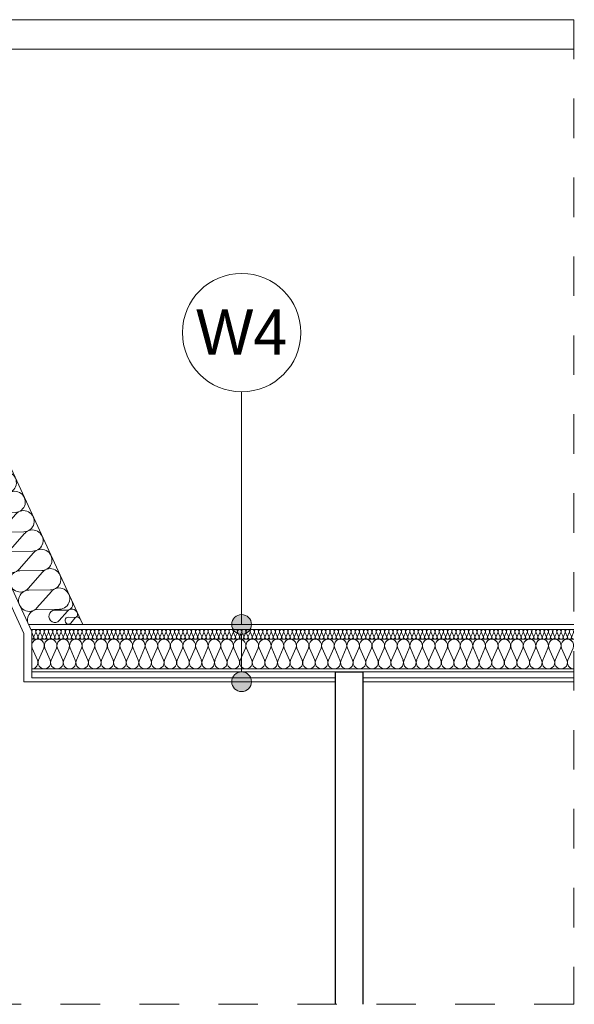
# Model space of a CAD drawing. Extents: x -396299 to -11759, y -15022 to 18278.
# Tile 120 of 205: x -155860 to -153049, y 6773 to 11763. Entities that reach past the tile are written whole.
import ezdxf

# ---------------------------------------------------------------- set-up
doc = ezdxf.new("R2010")
doc.units = 0
doc.header["$MEASUREMENT"] = 0
doc.linetypes.add('Przerywana', pattern=[400, 200, -200])
doc.layers.add('arch izolacje', color=7, linetype='Continuous')
doc.layers.add('Arch opisy', color=7, linetype='Continuous')
for name, color, linetype, lineweight, true_color in [('arch izolacje_Nr_Pióra__24', 7, 'Continuous', 13, 0x029e21), ('Arch ocieplenie_Nr_Pióra__24', 7, 'Continuous', 13, 0x029e21), ('Inwentaryzacja Konst._Nr_Pióra__25', 7, 'Continuous', 15, 0x40a5ff)]:
    doc.layers.add(name, color=color, linetype=linetype, lineweight=lineweight, true_color=true_color)
for name, color, linetype, lineweight in [('Arch opisy_Nr_Pióra__1', 7, 'Continuous', 25), ('Arch opisy_Nr_Pióra__21', 7, 'Continuous', 13), ('INWENT KONST. DREWNIANA_Nr_Pióra__21', 7, 'Continuous', 13), ('INWENT OPISY_Nr_Pióra__5', 7, 'Continuous', 13), ('INWENT STROPY_Nr_Pióra__21', 7, 'Continuous', 13), ('INWENT.ŚCIANY_Nr_Pióra__1', 7, 'Continuous', 25)]:
    doc.layers.add(name, color=color, linetype=linetype, lineweight=lineweight)
doc.styles.add('GENERATED_STYLE_3', font='txt')

# ---------------------------------------------------------------- blocks, each defined once
blk = doc.blocks.new('Izolacja cieplna 14_202', base_point=(-155816, 8698.2))
at = {"layer": 'arch izolacje_Nr_Pióra__24', "linetype": 'Continuous'}
for p, q in [((-156719.5, 10840.7), (-156646.5, 10923.7)), ((-156605.2, 10833.9), (-156715.7, 10832.5)), ((-156674.4, 10742.7), (-156601.4, 10825.7)), ((-156560.1, 10735.9), (-156670.6, 10734.5)), ((-156629.3, 10644.7), (-156556.3, 10727.7)), ((-156515, 10637.9), (-156625.6, 10636.4)), ((-156584.3, 10546.7), (-156511.3, 10629.6)), ((-156470, 10539.9), (-156580.5, 10538.4)), ((-156539.2, 10448.6), (-156466.2, 10531.6)), ((-156424.9, 10441.9), (-156535.4, 10440.4)), ((-156494.1, 10350.6), (-156421.1, 10433.6)), ((-156379.8, 10343.8), (-156490.3, 10342.4)), ((-156449, 10252.6), (-156376, 10335.6)), ((-156334.7, 10245.8), (-156445.2, 10244.4)), ((-156403.9, 10154.6), (-156330.9, 10237.6)), ((-156289.6, 10147.8), (-156400.1, 10146.4)), ((-156358.8, 10056.6), (-156285.8, 10139.6)), ((-156244.5, 10049.8), (-156355, 10048.4)), ((-156313.7, 9958.6), (-156240.7, 10041.6)), ((-156199.4, 9951.8), (-156310, 9950.4)), ((-156268.7, 9860.6), (-156195.7, 9943.6)), ((-156154.4, 9853.8), (-156264.9, 9852.3)), ((-156223.6, 9762.6), (-156150.6, 9845.5)), ((-156109.3, 9755.8), (-156219.8, 9754.3)), ((-156178.5, 9664.5), (-156105.5, 9747.5)), ((-156064.2, 9657.8), (-156174.7, 9656.3)), ((-156133.4, 9566.5), (-156060.4, 9649.5)), ((-156019.1, 9559.7), (-156129.6, 9558.3)), ((-156088.3, 9468.5), (-156015.3, 9551.5)), ((-155974, 9461.7), (-156084.5, 9460.3)), ((-156043.2, 9370.5), (-155970.2, 9453.5)), ((-155928.9, 9363.7), (-156039.4, 9362.3)), ((-155998.1, 9272.5), (-155925.1, 9355.5)), ((-155883.8, 9265.7), (-155994.4, 9264.3)), ((-155953.1, 9174.5), (-155880.1, 9257.5)), ((-155838.8, 9167.7), (-155949.3, 9166.3)), ((-155908, 9076.5), (-155835, 9159.5)), ((-155793.7, 9069.7), (-155904.2, 9068.2)), ((-155862.9, 8978.5), (-155789.9, 9061.4)), ((-155748.6, 8971.7), (-155859.1, 8970.2)), ((-155817.8, 8880.4), (-155744.8, 8963.4)), ((-155703.5, 8873.7), (-155814, 8872.2)), ((-155772.7, 8782.4), (-155699.7, 8865.4)), ((-155658.4, 8775.6), (-155768.9, 8774.2))]:
    blk.add_line(p, q, dxfattribs=at)
for centre, start_param, end_param in [((-156606.5, 10887.7), 2.728799, 6.695979), ((-156759.5, 10876.7), 1.570796, 3.554385), ((-156714.5, 10778.7), 5.870392, 9.837571), ((-156561.4, 10789.7), 2.728799, 6.695979), ((-156669.4, 10680.6), 5.870392, 9.837571), ((-156516.3, 10691.7), 2.728799, 6.695979), ((-156624.3, 10582.6), 5.870392, 9.837571), ((-156471.2, 10593.7), 2.728799, 6.695979), ((-156579.2, 10484.6), 5.870392, 9.837571), ((-156426.1, 10495.7), 2.728799, 6.695979), ((-156534.1, 10386.6), 5.870392, 9.837571), ((-156381.1, 10397.6), 2.728799, 6.695979), ((-156489, 10288.6), 5.870392, 9.837571), ((-156336, 10299.6), 2.728799, 6.695979), ((-156443.9, 10190.6), 5.870392, 9.837571), ((-156290.9, 10201.6), 2.728799, 6.695979), ((-156398.9, 10092.6), 5.870392, 9.837571), ((-156245.8, 10103.6), 2.728799, 6.695979), ((-156353.8, 9994.6), 5.870392, 9.837571), ((-156200.7, 10005.6), 2.728799, 6.695979), ((-156308.7, 9896.5), 5.870392, 9.837571), ((-156155.6, 9907.6), 2.728799, 6.695979), ((-156263.6, 9798.5), 5.870392, 9.837571), ((-156110.5, 9809.6), 2.728799, 6.695979), ((-156218.5, 9700.5), 5.870392, 9.837571), ((-156065.5, 9711.6), 2.728799, 6.695979), ((-156173.4, 9602.5), 5.870392, 9.837571), ((-156020.4, 9613.5), 2.728799, 6.695979), ((-156128.3, 9504.5), 5.870392, 9.837571), ((-155975.3, 9515.5), 2.728799, 6.695979), ((-156083.3, 9406.5), 5.870392, 9.837571), ((-155930.2, 9417.5), 2.728799, 6.695979), ((-156038.2, 9308.5), 5.870392, 9.837571), ((-155885.1, 9319.5), 2.728799, 6.695979), ((-155993.1, 9210.5), 5.870392, 9.837571), ((-155840, 9221.5), 2.728799, 6.695979), ((-155794.9, 9123.5), 2.728799, 6.695979), ((-155948, 9112.4), 5.870392, 9.837571), ((-155749.9, 9025.5), 2.728799, 6.695979), ((-155902.9, 9014.4), 5.870392, 9.837571), ((-155704.8, 8927.5), 2.728799, 6.695979), ((-155857.8, 8916.4), 5.870392, 9.837571), ((-155659.7, 8829.4), 2.728799, 6.695979), ((-155812.7, 8818.4), 5.870392, 9.837571), ((-155767.7, 8720.4), 5.870392, 7.853982)]:
    blk.add_ellipse(centre, major_axis=(-22.5, 49), ratio=0.985672, start_param=start_param, end_param=end_param, dxfattribs=at)
blk = doc.blocks.new('Izolacja cieplna 14_204', base_point=(-153052.6, 8623.2))
at = {"layer": 'arch izolacje_Nr_Pióra__24', "linetype": 'Continuous'}
for p, q in [((-155789.5, 8638.1), (-155798.4, 8658.3)), ((-155778.9, 8658.3), (-155787.8, 8638.1)), ((-155768.3, 8638.1), (-155777.1, 8658.3)), ((-155757.6, 8658.3), (-155766.5, 8638.1)), ((-155747, 8638.1), (-155755.8, 8658.3)), ((-155736.3, 8658.3), (-155745.2, 8638.1)), ((-155725.7, 8638.1), (-155734.5, 8658.3)), ((-155715, 8658.3), (-155723.9, 8638.1)), ((-155704.4, 8638.1), (-155713.2, 8658.3)), ((-155693.7, 8658.3), (-155702.6, 8638.1)), ((-155683.1, 8638.1), (-155691.9, 8658.3)), ((-155672.4, 8658.3), (-155681.3, 8638.1)), ((-155661.8, 8638.1), (-155670.6, 8658.3)), ((-155651.1, 8658.3), (-155660, 8638.1)), ((-155640.5, 8638.1), (-155649.4, 8658.3)), ((-155629.9, 8658.3), (-155638.7, 8638.1)), ((-155619.2, 8638.1), (-155628.1, 8658.3)), ((-155608.6, 8658.3), (-155617.4, 8638.1)), ((-155597.9, 8638.1), (-155606.8, 8658.3)), ((-155587.3, 8658.3), (-155596.1, 8638.1)), ((-155576.6, 8638.1), (-155585.5, 8658.3)), ((-155566, 8658.3), (-155574.8, 8638.1)), ((-155555.3, 8638.1), (-155564.2, 8658.3)), ((-155544.7, 8658.3), (-155553.5, 8638.1)), ((-155534, 8638.1), (-155542.9, 8658.3)), ((-155523.4, 8658.3), (-155532.2, 8638.1)), ((-155512.7, 8638.1), (-155521.6, 8658.3)), ((-155502.1, 8658.3), (-155511, 8638.1)), ((-155491.5, 8638.1), (-155500.3, 8658.3)), ((-155480.8, 8658.3), (-155489.7, 8638.1)), ((-155470.2, 8638.1), (-155479, 8658.3)), ((-155459.5, 8658.3), (-155468.4, 8638.1)), ((-155448.9, 8638.1), (-155457.7, 8658.3)), ((-155438.2, 8658.3), (-155447.1, 8638.1)), ((-155427.6, 8638.1), (-155436.4, 8658.3)), ((-155416.9, 8658.3), (-155425.8, 8638.1)), ((-155406.3, 8638.1), (-155415.1, 8658.3)), ((-155395.6, 8658.3), (-155404.5, 8638.1)), ((-155385, 8638.1), (-155393.8, 8658.3)), ((-155374.3, 8658.3), (-155383.2, 8638.1)), ((-155363.7, 8638.1), (-155372.6, 8658.3)), ((-155353.1, 8658.3), (-155361.9, 8638.1)), ((-155342.4, 8638.1), (-155351.3, 8658.3)), ((-155331.8, 8658.3), (-155340.6, 8638.1)), ((-155321.1, 8638.1), (-155330, 8658.3)), ((-155310.5, 8658.3), (-155319.3, 8638.1)), ((-155299.8, 8638.1), (-155308.7, 8658.3)), ((-155289.2, 8658.3), (-155298, 8638.1)), ((-155278.5, 8638.1), (-155287.4, 8658.3)), ((-155267.9, 8658.3), (-155276.7, 8638.1)), ((-155257.2, 8638.1), (-155266.1, 8658.3)), ((-155246.6, 8658.3), (-155255.5, 8638.1)), ((-155235.9, 8638.1), (-155244.8, 8658.3)), ((-155225.3, 8658.3), (-155234.2, 8638.1)), ((-155214.7, 8638.1), (-155223.5, 8658.3)), ((-155204, 8658.3), (-155212.9, 8638.1)), ((-155193.4, 8638.1), (-155202.2, 8658.3)), ((-155182.7, 8658.3), (-155191.6, 8638.1)), ((-155172.1, 8638.1), (-155180.9, 8658.3)), ((-155161.4, 8658.3), (-155170.3, 8638.1)), ((-155150.8, 8638.1), (-155159.6, 8658.3)), ((-155140.1, 8658.3), (-155149, 8638.1)), ((-155129.5, 8638.1), (-155138.3, 8658.3)), ((-155118.8, 8658.3), (-155127.7, 8638.1)), ((-155108.2, 8638.1), (-155117.1, 8658.3)), ((-155097.5, 8658.3), (-155106.4, 8638.1)), ((-155086.9, 8638.1), (-155095.8, 8658.3)), ((-155076.3, 8658.3), (-155085.1, 8638.1)), ((-155065.6, 8638.1), (-155074.5, 8658.3)), ((-155055, 8658.3), (-155063.8, 8638.1)), ((-155044.3, 8638.1), (-155053.2, 8658.3)), ((-155033.7, 8658.3), (-155042.5, 8638.1)), ((-155023, 8638.1), (-155031.9, 8658.3)), ((-155012.4, 8658.3), (-155021.2, 8638.1)), ((-155001.7, 8638.1), (-155010.6, 8658.3)), ((-154991.1, 8658.3), (-154999.9, 8638.1)), ((-154980.4, 8638.1), (-154989.3, 8658.3)), ((-154969.8, 8658.3), (-154978.7, 8638.1)), ((-154959.1, 8638.1), (-154968, 8658.3)), ((-154948.5, 8658.3), (-154957.4, 8638.1)), ((-154937.9, 8638.1), (-154946.7, 8658.3)), ((-154927.2, 8658.3), (-154936.1, 8638.1)), ((-154916.6, 8638.1), (-154925.4, 8658.3)), ((-154905.9, 8658.3), (-154914.8, 8638.1)), ((-154895.3, 8638.1), (-154904.1, 8658.3)), ((-154884.6, 8658.3), (-154893.5, 8638.1)), ((-154874, 8638.1), (-154882.8, 8658.3)), ((-154863.3, 8658.3), (-154872.2, 8638.1)), ((-154852.7, 8638.1), (-154861.5, 8658.3)), ((-154842, 8658.3), (-154850.9, 8638.1)), ((-154831.4, 8638.1), (-154840.3, 8658.3)), ((-154820.7, 8658.3), (-154829.6, 8638.1)), ((-154810.1, 8638.1), (-154819, 8658.3)), ((-154799.5, 8658.3), (-154808.3, 8638.1)), ((-154788.8, 8638.1), (-154797.7, 8658.3)), ((-154778.2, 8658.3), (-154787, 8638.1)), ((-154767.5, 8638.1), (-154776.4, 8658.3)), ((-154756.9, 8658.3), (-154765.7, 8638.1)), ((-154746.2, 8638.1), (-154755.1, 8658.3)), ((-154735.6, 8658.3), (-154744.4, 8638.1)), ((-154724.9, 8638.1), (-154733.8, 8658.3)), ((-154714.3, 8658.3), (-154723.1, 8638.1)), ((-154703.6, 8638.1), (-154712.5, 8658.3)), ((-154693, 8658.3), (-154701.9, 8638.1)), ((-154682.4, 8638.1), (-154691.2, 8658.3)), ((-154671.7, 8658.3), (-154680.6, 8638.1)), ((-154661.1, 8638.1), (-154669.9, 8658.3)), ((-154650.4, 8658.3), (-154659.3, 8638.1)), ((-154639.8, 8638.1), (-154648.6, 8658.3)), ((-154629.1, 8658.3), (-154638, 8638.1)), ((-154618.5, 8638.1), (-154627.3, 8658.3)), ((-154607.8, 8658.3), (-154616.7, 8638.1)), ((-154597.2, 8638.1), (-154606, 8658.3)), ((-154586.5, 8658.3), (-154595.4, 8638.1)), ((-154575.9, 8638.1), (-154584.7, 8658.3)), ((-154565.2, 8658.3), (-154574.1, 8638.1)), ((-154554.6, 8638.1), (-154563.5, 8658.3)), ((-154544, 8658.3), (-154552.8, 8638.1)), ((-154533.3, 8638.1), (-154542.2, 8658.3)), ((-154522.7, 8658.3), (-154531.5, 8638.1)), ((-154512, 8638.1), (-154520.9, 8658.3)), ((-154501.4, 8658.3), (-154510.2, 8638.1)), ((-154490.7, 8638.1), (-154499.6, 8658.3)), ((-154480.1, 8658.3), (-154488.9, 8638.1)), ((-154469.4, 8638.1), (-154478.3, 8658.3)), ((-154458.8, 8658.3), (-154467.6, 8638.1)), ((-154448.1, 8638.1), (-154457, 8658.3)), ((-154437.5, 8658.3), (-154446.3, 8638.1)), ((-154426.8, 8638.1), (-154435.7, 8658.3)), ((-154416.2, 8658.3), (-154425.1, 8638.1)), ((-154405.6, 8638.1), (-154414.4, 8658.3)), ((-154394.9, 8658.3), (-154403.8, 8638.1)), ((-154384.3, 8638.1), (-154393.1, 8658.3)), ((-154373.6, 8658.3), (-154382.5, 8638.1)), ((-154363, 8638.1), (-154371.8, 8658.3)), ((-154352.3, 8658.3), (-154361.2, 8638.1)), ((-154341.7, 8638.1), (-154350.5, 8658.3)), ((-154331, 8658.3), (-154339.9, 8638.1)), ((-154320.4, 8638.1), (-154329.2, 8658.3)), ((-154309.7, 8658.3), (-154318.6, 8638.1)), ((-154299.1, 8638.1), (-154307.9, 8658.3)), ((-154288.4, 8658.3), (-154297.3, 8638.1)), ((-154277.8, 8638.1), (-154286.7, 8658.3)), ((-154267.2, 8658.3), (-154276, 8638.1)), ((-154256.5, 8638.1), (-154265.4, 8658.3)), ((-154245.9, 8658.3), (-154254.7, 8638.1)), ((-154235.2, 8638.1), (-154244.1, 8658.3)), ((-154224.6, 8658.3), (-154233.4, 8638.1)), ((-154213.9, 8638.1), (-154222.8, 8658.3)), ((-154203.3, 8658.3), (-154212.1, 8638.1)), ((-154192.6, 8638.1), (-154201.5, 8658.3)), ((-154182, 8658.3), (-154190.8, 8638.1)), ((-154171.3, 8638.1), (-154180.2, 8658.3)), ((-154160.7, 8658.3), (-154169.5, 8638.1)), ((-154150, 8638.1), (-154158.9, 8658.3)), ((-154139.4, 8658.3), (-154148.3, 8638.1)), ((-154128.8, 8638.1), (-154137.6, 8658.3)), ((-154118.1, 8658.3), (-154127, 8638.1)), ((-154107.5, 8638.1), (-154116.3, 8658.3)), ((-154096.8, 8658.3), (-154105.7, 8638.1)), ((-154086.2, 8638.1), (-154095, 8658.3)), ((-154075.5, 8658.3), (-154084.4, 8638.1)), ((-154064.9, 8638.1), (-154073.7, 8658.3)), ((-154054.2, 8658.3), (-154063.1, 8638.1)), ((-154043.6, 8638.1), (-154052.4, 8658.3)), ((-154032.9, 8658.3), (-154041.8, 8638.1)), ((-154022.3, 8638.1), (-154031.2, 8658.3)), ((-154011.6, 8658.3), (-154020.5, 8638.1)), ((-154001, 8638.1), (-154009.9, 8658.3)), ((-153990.4, 8658.3), (-153999.2, 8638.1)), ((-153979.7, 8638.1), (-153988.6, 8658.3)), ((-153969.1, 8658.3), (-153977.9, 8638.1)), ((-153958.4, 8638.1), (-153967.3, 8658.3)), ((-153947.8, 8658.3), (-153956.6, 8638.1)), ((-153937.1, 8638.1), (-153946, 8658.3)), ((-153926.5, 8658.3), (-153935.3, 8638.1)), ((-153915.8, 8638.1), (-153924.7, 8658.3)), ((-153905.2, 8658.3), (-153914, 8638.1)), ((-153894.5, 8638.1), (-153903.4, 8658.3)), ((-153883.9, 8658.3), (-153892.8, 8638.1)), ((-153873.2, 8638.1), (-153882.1, 8658.3)), ((-153862.6, 8658.3), (-153871.5, 8638.1)), ((-153852, 8638.1), (-153860.8, 8658.3)), ((-153841.3, 8658.3), (-153850.2, 8638.1)), ((-153830.7, 8638.1), (-153839.5, 8658.3)), ((-153820, 8658.3), (-153828.9, 8638.1)), ((-153809.4, 8638.1), (-153818.2, 8658.3)), ((-153798.7, 8658.3), (-153807.6, 8638.1)), ((-153788.1, 8638.1), (-153796.9, 8658.3)), ((-153777.4, 8658.3), (-153786.3, 8638.1)), ((-153766.8, 8638.1), (-153775.6, 8658.3)), ((-153756.1, 8658.3), (-153765, 8638.1)), ((-153745.5, 8638.1), (-153754.4, 8658.3)), ((-153734.8, 8658.3), (-153743.7, 8638.1)), ((-153724.2, 8638.1), (-153733.1, 8658.3)), ((-153713.6, 8658.3), (-153722.4, 8638.1)), ((-153702.9, 8638.1), (-153711.8, 8658.3)), ((-153692.3, 8658.3), (-153701.1, 8638.1)), ((-153681.6, 8638.1), (-153690.5, 8658.3)), ((-153671, 8658.3), (-153679.8, 8638.1)), ((-153660.3, 8638.1), (-153669.2, 8658.3)), ((-153649.7, 8658.3), (-153658.5, 8638.1)), ((-153639, 8638.1), (-153647.9, 8658.3)), ((-153628.4, 8658.3), (-153637.2, 8638.1)), ((-153617.7, 8638.1), (-153626.6, 8658.3)), ((-153607.1, 8658.3), (-153616, 8638.1)), ((-153596.4, 8638.1), (-153605.3, 8658.3)), ((-153585.8, 8658.3), (-153594.7, 8638.1)), ((-153575.2, 8638.1), (-153584, 8658.3)), ((-153564.5, 8658.3), (-153573.4, 8638.1)), ((-153553.9, 8638.1), (-153562.7, 8658.3)), ((-153543.2, 8658.3), (-153552.1, 8638.1)), ((-153532.6, 8638.1), (-153541.4, 8658.3)), ((-153521.9, 8658.3), (-153530.8, 8638.1)), ((-153511.3, 8638.1), (-153520.1, 8658.3)), ((-153500.6, 8658.3), (-153509.5, 8638.1)), ((-153490, 8638.1), (-153498.8, 8658.3)), ((-153479.3, 8658.3), (-153488.2, 8638.1)), ((-153468.7, 8638.1), (-153477.6, 8658.3)), ((-153458.1, 8658.3), (-153466.9, 8638.1)), ((-153447.4, 8638.1), (-153456.3, 8658.3)), ((-153436.8, 8658.3), (-153445.6, 8638.1)), ((-153426.1, 8638.1), (-153435, 8658.3)), ((-153415.5, 8658.3), (-153424.3, 8638.1)), ((-153404.8, 8638.1), (-153413.7, 8658.3)), ((-153394.2, 8658.3), (-153403, 8638.1)), ((-153383.5, 8638.1), (-153392.4, 8658.3)), ((-153372.9, 8658.3), (-153381.7, 8638.1)), ((-153362.2, 8638.1), (-153371.1, 8658.3)), ((-153351.6, 8658.3), (-153360.4, 8638.1)), ((-153340.9, 8638.1), (-153349.8, 8658.3)), ((-153330.3, 8658.3), (-153339.2, 8638.1)), ((-153319.7, 8638.1), (-153328.5, 8658.3)), ((-153309, 8658.3), (-153317.9, 8638.1)), ((-153298.4, 8638.1), (-153307.2, 8658.3)), ((-153287.7, 8658.3), (-153296.6, 8638.1)), ((-153277.1, 8638.1), (-153285.9, 8658.3)), ((-153266.4, 8658.3), (-153275.3, 8638.1)), ((-153255.8, 8638.1), (-153264.6, 8658.3)), ((-153245.1, 8658.3), (-153254, 8638.1)), ((-153234.5, 8638.1), (-153243.3, 8658.3)), ((-153223.8, 8658.3), (-153232.7, 8638.1)), ((-153213.2, 8638.1), (-153222, 8658.3)), ((-153202.5, 8658.3), (-153211.4, 8638.1)), ((-153191.9, 8638.1), (-153200.8, 8658.3)), ((-153181.3, 8658.3), (-153190.1, 8638.1)), ((-153170.6, 8638.1), (-153179.5, 8658.3)), ((-153160, 8658.3), (-153168.8, 8638.1)), ((-153149.3, 8638.1), (-153158.2, 8658.3)), ((-153138.7, 8658.3), (-153147.5, 8638.1)), ((-153128, 8638.1), (-153136.9, 8658.3)), ((-153117.4, 8658.3), (-153126.2, 8638.1)), ((-153106.7, 8638.1), (-153115.6, 8658.3)), ((-153096.1, 8658.3), (-153104.9, 8638.1)), ((-153085.4, 8638.1), (-153094.3, 8658.3)), ((-153074.8, 8658.3), (-153083.6, 8638.1)), ((-153064.1, 8638.1), (-153073, 8658.3)), ((-153053.5, 8658.3), (-153062.4, 8638.1))]:
    blk.add_line(p, q, dxfattribs=at)
for centre, start_param, end_param in [((-155788.6, 8662.5), 2.728799, 6.695979), ((-155799.3, 8633.8), 1.570796, 3.554385), ((-155778, 8633.8), 5.870392, 9.837571), ((-155767.4, 8662.5), 2.728799, 6.695979), ((-155756.7, 8633.8), 5.870392, 9.837571), ((-155746.1, 8662.5), 2.728799, 6.695979), ((-155735.4, 8633.8), 5.870392, 9.837571), ((-155724.8, 8662.5), 2.728799, 6.695979), ((-155714.1, 8633.8), 5.870392, 9.837571), ((-155703.5, 8662.5), 2.728799, 6.695979), ((-155692.8, 8633.8), 5.870392, 9.837571), ((-155682.2, 8662.5), 2.728799, 6.695979), ((-155671.5, 8633.8), 5.870392, 9.837571), ((-155660.9, 8662.5), 2.728799, 6.695979), ((-155650.2, 8633.8), 5.870392, 9.837571), ((-155639.6, 8662.5), 2.728799, 6.695979), ((-155629, 8633.8), 5.870392, 9.837571), ((-155618.3, 8662.5), 2.728799, 6.695979), ((-155607.7, 8633.8), 5.870392, 9.837571), ((-155597, 8662.5), 2.728799, 6.695979), ((-155586.4, 8633.8), 5.870392, 9.837571), ((-155575.7, 8662.5), 2.728799, 6.695979), ((-155565.1, 8633.8), 5.870392, 9.837571), ((-155554.4, 8662.5), 2.728799, 6.695979), ((-155543.8, 8633.8), 5.870392, 9.837571), ((-155533.1, 8662.5), 2.728799, 6.695979), ((-155522.5, 8633.8), 5.870392, 9.837571), ((-155511.9, 8662.5), 2.728799, 6.695979), ((-155501.2, 8633.8), 5.870392, 9.837571), ((-155490.6, 8662.5), 2.728799, 6.695979), ((-155479.9, 8633.8), 5.870392, 9.837571), ((-155469.3, 8662.5), 2.728799, 6.695979), ((-155458.6, 8633.8), 5.870392, 9.837571), ((-155448, 8662.5), 2.728799, 6.695979), ((-155437.3, 8633.8), 5.870392, 9.837571), ((-155426.7, 8662.5), 2.728799, 6.695979), ((-155416, 8633.8), 5.870392, 9.837571), ((-155405.4, 8662.5), 2.728799, 6.695979), ((-155394.7, 8633.8), 5.870392, 9.837571), ((-155384.1, 8662.5), 2.728799, 6.695979), ((-155373.5, 8633.8), 5.870392, 9.837571), ((-155362.8, 8662.5), 2.728799, 6.695979), ((-155352.2, 8633.8), 5.870392, 9.837571), ((-155341.5, 8662.5), 2.728799, 6.695979), ((-155330.9, 8633.8), 5.870392, 9.837571), ((-155320.2, 8662.5), 2.728799, 6.695979), ((-155309.6, 8633.8), 5.870392, 9.837571), ((-155298.9, 8662.5), 2.728799, 6.695979), ((-155288.3, 8633.8), 5.870392, 9.837571), ((-155277.6, 8662.5), 2.728799, 6.695979), ((-155267, 8633.8), 5.870392, 9.837571), ((-155256.3, 8662.5), 2.728799, 6.695979), ((-155245.7, 8633.8), 5.870392, 9.837571), ((-155235.1, 8662.5), 2.728799, 6.695979), ((-155224.4, 8633.8), 5.870392, 9.837571), ((-155213.8, 8662.5), 2.728799, 6.695979), ((-155203.1, 8633.8), 5.870392, 9.837571), ((-155192.5, 8662.5), 2.728799, 6.695979), ((-155181.8, 8633.8), 5.870392, 9.837571), ((-155171.2, 8662.5), 2.728799, 6.695979), ((-155160.5, 8633.8), 5.870392, 9.837571), ((-155149.9, 8662.5), 2.728799, 6.695979), ((-155139.2, 8633.8), 5.870392, 9.837571), ((-155128.6, 8662.5), 2.728799, 6.695979), ((-155117.9, 8633.8), 5.870392, 9.837571), ((-155107.3, 8662.5), 2.728799, 6.695979), ((-155096.7, 8633.8), 5.870392, 9.837571), ((-155086, 8662.5), 2.728799, 6.695979), ((-155075.4, 8633.8), 5.870392, 9.837571), ((-155064.7, 8662.5), 2.728799, 6.695979), ((-155054.1, 8633.8), 5.870392, 9.837571), ((-155043.4, 8662.5), 2.728799, 6.695979), ((-155032.8, 8633.8), 5.870392, 9.837571), ((-155022.1, 8662.5), 2.728799, 6.695979), ((-155011.5, 8633.8), 5.870392, 9.837571), ((-155000.8, 8662.5), 2.728799, 6.695979), ((-154990.2, 8633.8), 5.870392, 9.837571), ((-154979.5, 8662.5), 2.728799, 6.695979), ((-154968.9, 8633.8), 5.870392, 9.837571), ((-154958.3, 8662.5), 2.728799, 6.695979), ((-154947.6, 8633.8), 5.870392, 9.837571), ((-154937, 8662.5), 2.728799, 6.695979), ((-154926.3, 8633.8), 5.870392, 9.837571), ((-154915.7, 8662.5), 2.728799, 6.695979), ((-154905, 8633.8), 5.870392, 9.837571), ((-154894.4, 8662.5), 2.728799, 6.695979), ((-154883.7, 8633.8), 5.870392, 9.837571), ((-154873.1, 8662.5), 2.728799, 6.695979), ((-154862.4, 8633.8), 5.870392, 9.837571), ((-154851.8, 8662.5), 2.728799, 6.695979), ((-154841.1, 8633.8), 5.870392, 9.837571), ((-154830.5, 8662.5), 2.728799, 6.695979), ((-154819.9, 8633.8), 5.870392, 9.837571), ((-154809.2, 8662.5), 2.728799, 6.695979), ((-154798.6, 8633.8), 5.870392, 9.837571), ((-154787.9, 8662.5), 2.728799, 6.695979), ((-154777.3, 8633.8), 5.870392, 9.837571), ((-154766.6, 8662.5), 2.728799, 6.695979), ((-154756, 8633.8), 5.870392, 9.837571), ((-154745.3, 8662.5), 2.728799, 6.695979), ((-154734.7, 8633.8), 5.870392, 9.837571), ((-154724, 8662.5), 2.728799, 6.695979), ((-154713.4, 8633.8), 5.870392, 9.837571), ((-154702.7, 8662.5), 2.728799, 6.695979), ((-154692.1, 8633.8), 5.870392, 9.837571), ((-154681.5, 8662.5), 2.728799, 6.695979), ((-154670.8, 8633.8), 5.870392, 9.837571), ((-154660.2, 8662.5), 2.728799, 6.695979), ((-154649.5, 8633.8), 5.870392, 9.837571), ((-154638.9, 8662.5), 2.728799, 6.695979), ((-154628.2, 8633.8), 5.870392, 9.837571), ((-154617.6, 8662.5), 2.728799, 6.695979), ((-154606.9, 8633.8), 5.870392, 9.837571), ((-154596.3, 8662.5), 2.728799, 6.695979), ((-154585.6, 8633.8), 5.870392, 9.837571), ((-154575, 8662.5), 2.728799, 6.695979), ((-154564.3, 8633.8), 5.870392, 9.837571), ((-154553.7, 8662.5), 2.728799, 6.695979), ((-154543.1, 8633.8), 5.870392, 9.837571), ((-154532.4, 8662.5), 2.728799, 6.695979), ((-154521.8, 8633.8), 5.870392, 9.837571), ((-154511.1, 8662.5), 2.728799, 6.695979), ((-154500.5, 8633.8), 5.870392, 9.837571), ((-154489.8, 8662.5), 2.728799, 6.695979), ((-154479.2, 8633.8), 5.870392, 9.837571), ((-154468.5, 8662.5), 2.728799, 6.695979), ((-154457.9, 8633.8), 5.870392, 9.837571), ((-154447.2, 8662.5), 2.728799, 6.695979), ((-154436.6, 8633.8), 5.870392, 9.837571), ((-154426, 8662.5), 2.728799, 6.695979), ((-154415.3, 8633.8), 5.870392, 9.837571), ((-154404.7, 8662.5), 2.728799, 6.695979), ((-154394, 8633.8), 5.870392, 9.837571), ((-154383.4, 8662.5), 2.728799, 6.695979), ((-154372.7, 8633.8), 5.870392, 9.837571), ((-154362.1, 8662.5), 2.728799, 6.695979), ((-154351.4, 8633.8), 5.870392, 9.837571), ((-154340.8, 8662.5), 2.728799, 6.695979), ((-154330.1, 8633.8), 5.870392, 9.837571), ((-154319.5, 8662.5), 2.728799, 6.695979), ((-154308.8, 8633.8), 5.870392, 9.837571), ((-154298.2, 8662.5), 2.728799, 6.695979), ((-154287.6, 8633.8), 5.870392, 9.837571), ((-154276.9, 8662.5), 2.728799, 6.695979), ((-154266.3, 8633.8), 5.870392, 9.837571), ((-154255.6, 8662.5), 2.728799, 6.695979), ((-154245, 8633.8), 5.870392, 9.837571), ((-154234.3, 8662.5), 2.728799, 6.695979), ((-154223.7, 8633.8), 5.870392, 9.837571), ((-154213, 8662.5), 2.728799, 6.695979), ((-154202.4, 8633.8), 5.870392, 9.837571), ((-154191.7, 8662.5), 2.728799, 6.695979), ((-154181.1, 8633.8), 5.870392, 9.837571), ((-154170.4, 8662.5), 2.728799, 6.695979), ((-154159.8, 8633.8), 5.870392, 9.837571), ((-154149.2, 8662.5), 2.728799, 6.695979), ((-154138.5, 8633.8), 5.870392, 9.837571), ((-154127.9, 8662.5), 2.728799, 6.695979), ((-154117.2, 8633.8), 5.870392, 9.837571), ((-154106.6, 8662.5), 2.728799, 6.695979), ((-154095.9, 8633.8), 5.870392, 9.837571), ((-154085.3, 8662.5), 2.728799, 6.695979), ((-154074.6, 8633.8), 5.870392, 9.837571), ((-154064, 8662.5), 2.728799, 6.695979), ((-154053.3, 8633.8), 5.870392, 9.837571), ((-154042.7, 8662.5), 2.728799, 6.695979), ((-154032, 8633.8), 5.870392, 9.837571), ((-154021.4, 8662.5), 2.728799, 6.695979), ((-154010.8, 8633.8), 5.870392, 9.837571), ((-154000.1, 8662.5), 2.728799, 6.695979), ((-153989.5, 8633.8), 5.870392, 9.837571), ((-153978.8, 8662.5), 2.728799, 6.695979), ((-153968.2, 8633.8), 5.870392, 9.837571), ((-153957.5, 8662.5), 2.728799, 6.695979), ((-153946.9, 8633.8), 5.870392, 9.837571), ((-153936.2, 8662.5), 2.728799, 6.695979), ((-153925.6, 8633.8), 5.870392, 9.837571), ((-153914.9, 8662.5), 2.728799, 6.695979), ((-153904.3, 8633.8), 5.870392, 9.837571), ((-153893.6, 8662.5), 2.728799, 6.695979), ((-153883, 8633.8), 5.870392, 9.837571), ((-153872.4, 8662.5), 2.728799, 6.695979), ((-153861.7, 8633.8), 5.870392, 9.837571), ((-153851.1, 8662.5), 2.728799, 6.695979), ((-153840.4, 8633.8), 5.870392, 9.837571), ((-153829.8, 8662.5), 2.728799, 6.695979), ((-153819.1, 8633.8), 5.870392, 9.837571), ((-153808.5, 8662.5), 2.728799, 6.695979), ((-153797.8, 8633.8), 5.870392, 9.837571), ((-153787.2, 8662.5), 2.728799, 6.695979), ((-153776.5, 8633.8), 5.870392, 9.837571), ((-153765.9, 8662.5), 2.728799, 6.695979), ((-153755.2, 8633.8), 5.870392, 9.837571), ((-153744.6, 8662.5), 2.728799, 6.695979), ((-153734, 8633.8), 5.870392, 9.837571), ((-153723.3, 8662.5), 2.728799, 6.695979), ((-153712.7, 8633.8), 5.870392, 9.837571), ((-153702, 8662.5), 2.728799, 6.695979), ((-153691.4, 8633.8), 5.870392, 9.837571), ((-153680.7, 8662.5), 2.728799, 6.695979), ((-153670.1, 8633.8), 5.870392, 9.837571), ((-153659.4, 8662.5), 2.728799, 6.695979), ((-153648.8, 8633.8), 5.870392, 9.837571), ((-153638.1, 8662.5), 2.728799, 6.695979), ((-153627.5, 8633.8), 5.870392, 9.837571), ((-153616.8, 8662.5), 2.728799, 6.695979), ((-153606.2, 8633.8), 5.870392, 9.837571), ((-153595.6, 8662.5), 2.728799, 6.695979), ((-153584.9, 8633.8), 5.870392, 9.837571), ((-153574.3, 8662.5), 2.728799, 6.695979), ((-153563.6, 8633.8), 5.870392, 9.837571), ((-153553, 8662.5), 2.728799, 6.695979), ((-153542.3, 8633.8), 5.870392, 9.837571), ((-153531.7, 8662.5), 2.728799, 6.695979), ((-153521, 8633.8), 5.870392, 9.837571), ((-153510.4, 8662.5), 2.728799, 6.695979), ((-153499.7, 8633.8), 5.870392, 9.837571), ((-153489.1, 8662.5), 2.728799, 6.695979), ((-153478.4, 8633.8), 5.870392, 9.837571), ((-153467.8, 8662.5), 2.728799, 6.695979), ((-153457.2, 8633.8), 5.870392, 9.837571), ((-153446.5, 8662.5), 2.728799, 6.695979), ((-153435.9, 8633.8), 5.870392, 9.837571), ((-153425.2, 8662.5), 2.728799, 6.695979), ((-153414.6, 8633.8), 5.870392, 9.837571), ((-153403.9, 8662.5), 2.728799, 6.695979), ((-153393.3, 8633.8), 5.870392, 9.837571), ((-153382.6, 8662.5), 2.728799, 6.695979), ((-153372, 8633.8), 5.870392, 9.837571), ((-153361.3, 8662.5), 2.728799, 6.695979), ((-153350.7, 8633.8), 5.870392, 9.837571), ((-153340, 8662.5), 2.728799, 6.695979), ((-153329.4, 8633.8), 5.870392, 9.837571), ((-153318.8, 8662.5), 2.728799, 6.695979), ((-153308.1, 8633.8), 5.870392, 9.837571), ((-153297.5, 8662.5), 2.728799, 6.695979), ((-153286.8, 8633.8), 5.870392, 9.837571), ((-153276.2, 8662.5), 2.728799, 6.695979), ((-153265.5, 8633.8), 5.870392, 9.837571), ((-153254.9, 8662.5), 2.728799, 6.695979), ((-153244.2, 8633.8), 5.870392, 9.837571), ((-153233.6, 8662.5), 2.728799, 6.695979), ((-153222.9, 8633.8), 5.870392, 9.837571), ((-153212.3, 8662.5), 2.728799, 6.695979), ((-153201.7, 8633.8), 5.870392, 9.837571), ((-153191, 8662.5), 2.728799, 6.695979), ((-153180.4, 8633.8), 5.870392, 9.837571), ((-153169.7, 8662.5), 2.728799, 6.695979), ((-153159.1, 8633.8), 5.870392, 9.837571), ((-153148.4, 8662.5), 2.728799, 6.695979), ((-153137.8, 8633.8), 5.870392, 9.837571), ((-153127.1, 8662.5), 2.728799, 6.695979), ((-153116.5, 8633.8), 5.870392, 9.837571), ((-153105.8, 8662.5), 2.728799, 6.695979), ((-153095.2, 8633.8), 5.870392, 9.837571), ((-153084.5, 8662.5), 2.728799, 6.695979), ((-153073.9, 8633.8), 5.870392, 9.837571), ((-153063.3, 8662.5), 2.728799, 6.695979), ((-153052.6, 8633.8), 5.870392, 7.853982)]:
    blk.add_ellipse(centre, major_axis=(-10.6, 0), ratio=0.998884, start_param=start_param, end_param=end_param, dxfattribs=at)
blk = doc.blocks.new('Izolacja cieplna 14_208', base_point=(-155568.2, 8757.7))
at = {"layer": 'arch izolacje_Nr_Pióra__24', "linetype": 'Continuous'}
for p, q in [((-155620.5, 8770.6), (-155683.1, 8770.2)), ((-155659.4, 8718.6), (-155618.3, 8765.9))]:
    blk.add_line(p, q, dxfattribs=at)
for centre, start_param, end_param in [((-155621.4, 8801.5), 2.7288, 4.712389), ((-155682.2, 8739.4), 5.870392, 9.837571), ((-155595.5, 8745.2), 4.712389, 6.695979)]:
    blk.add_ellipse(centre, major_axis=(-12.9, 28.1), ratio=0.970075, start_param=start_param, end_param=end_param, dxfattribs=at)
blk = doc.blocks.new('Izolacja cieplna 14_209', base_point=(-155553.3, 8725.4))
at = {"layer": 'arch izolacje_Nr_Pióra__24', "linetype": 'Continuous'}
for p, q in [((-155581.5, 8733.7), (-155615.1, 8734.5)), ((-155601.5, 8704.9), (-155580.3, 8730.9))]:
    blk.add_line(p, q, dxfattribs=at)
for centre, start_param, end_param in [((-155614, 8717.1), 5.870392, 9.837571), ((-155582.6, 8751.1), 2.7288, 4.712389), ((-155567.7, 8718.8), 4.712389, 6.695979)]:
    blk.add_ellipse(centre, major_axis=(-7.4, 16.2), ratio=0.891158, start_param=start_param, end_param=end_param, dxfattribs=at)
blk = doc.blocks.new('Izolacja cieplna 14_210', base_point=(-153052.6, 8473.2))
at = {"layer": 'arch izolacje_Nr_Pióra__24', "linetype": 'Continuous'}
for p, q in [((-155770, 8517.9), (-155796.6, 8578.5)), ((-155738.1, 8578.5), (-155764.7, 8517.9)), ((-155706.2, 8517.9), (-155732.7, 8578.5)), ((-155674.2, 8578.5), (-155700.8, 8517.9)), ((-155642.3, 8517.9), (-155668.9, 8578.5)), ((-155610.3, 8578.5), (-155636.9, 8517.9)), ((-155578.4, 8517.9), (-155605, 8578.5)), ((-155546.5, 8578.5), (-155573, 8517.9)), ((-155514.5, 8517.9), (-155541.1, 8578.5)), ((-155482.6, 8578.5), (-155509.2, 8517.9)), ((-155450.7, 8517.9), (-155477.2, 8578.5)), ((-155418.7, 8578.5), (-155445.3, 8517.9)), ((-155386.8, 8517.9), (-155413.4, 8578.5)), ((-155354.8, 8578.5), (-155381.4, 8517.9)), ((-155322.9, 8517.9), (-155349.5, 8578.5)), ((-155291, 8578.5), (-155317.5, 8517.9)), ((-155259, 8517.9), (-155285.6, 8578.5)), ((-155227.1, 8578.5), (-155253.7, 8517.9)), ((-155195.2, 8517.9), (-155221.7, 8578.5)), ((-155163.2, 8578.5), (-155189.8, 8517.9)), ((-155131.3, 8517.9), (-155157.8, 8578.5)), ((-155099.3, 8578.5), (-155125.9, 8517.9)), ((-155067.4, 8517.9), (-155094, 8578.5)), ((-155035.5, 8578.5), (-155062, 8517.9)), ((-155003.5, 8517.9), (-155030.1, 8578.5)), ((-154971.6, 8578.5), (-154998.2, 8517.9)), ((-154939.6, 8517.9), (-154966.2, 8578.5)), ((-154907.7, 8578.5), (-154934.3, 8517.9)), ((-154875.8, 8517.9), (-154902.3, 8578.5)), ((-154843.8, 8578.5), (-154870.4, 8517.9)), ((-154811.9, 8517.9), (-154838.5, 8578.5)), ((-154780, 8578.5), (-154806.5, 8517.9)), ((-154748, 8517.9), (-154774.6, 8578.5)), ((-154716.1, 8578.5), (-154742.6, 8517.9)), ((-154684.1, 8517.9), (-154710.7, 8578.5)), ((-154652.2, 8578.5), (-154678.8, 8517.9)), ((-154620.3, 8517.9), (-154646.8, 8578.5)), ((-154588.3, 8578.5), (-154614.9, 8517.9)), ((-154556.4, 8517.9), (-154583, 8578.5)), ((-154524.4, 8578.5), (-154551, 8517.9)), ((-154492.5, 8517.9), (-154519.1, 8578.5)), ((-154460.6, 8578.5), (-154487.1, 8517.9)), ((-154428.6, 8517.9), (-154455.2, 8578.5)), ((-154396.7, 8578.5), (-154423.3, 8517.9)), ((-154364.8, 8517.9), (-154391.3, 8578.5)), ((-154332.8, 8578.5), (-154359.4, 8517.9)), ((-154300.9, 8517.9), (-154327.5, 8578.5)), ((-154268.9, 8578.5), (-154295.5, 8517.9)), ((-154237, 8517.9), (-154263.6, 8578.5)), ((-154205.1, 8578.5), (-154231.6, 8517.9)), ((-154173.1, 8517.9), (-154199.7, 8578.5)), ((-154141.2, 8578.5), (-154167.8, 8517.9)), ((-154109.2, 8517.9), (-154135.8, 8578.5)), ((-154077.3, 8578.5), (-154103.9, 8517.9)), ((-154045.4, 8517.9), (-154071.9, 8578.5)), ((-154013.4, 8578.5), (-154040, 8517.9)), ((-153981.5, 8517.9), (-154008.1, 8578.5)), ((-153949.6, 8578.5), (-153976.1, 8517.9)), ((-153917.6, 8517.9), (-153944.2, 8578.5)), ((-153885.7, 8578.5), (-153912.3, 8517.9)), ((-153853.7, 8517.9), (-153880.3, 8578.5)), ((-153821.8, 8578.5), (-153848.4, 8517.9)), ((-153789.9, 8517.9), (-153816.4, 8578.5)), ((-153757.9, 8578.5), (-153784.5, 8517.9)), ((-153726, 8517.9), (-153752.6, 8578.5)), ((-153694.1, 8578.5), (-153720.6, 8517.9)), ((-153662.1, 8517.9), (-153688.7, 8578.5)), ((-153630.2, 8578.5), (-153656.7, 8517.9)), ((-153598.2, 8517.9), (-153624.8, 8578.5)), ((-153566.3, 8578.5), (-153592.9, 8517.9)), ((-153534.4, 8517.9), (-153560.9, 8578.5)), ((-153502.4, 8578.5), (-153529, 8517.9)), ((-153470.5, 8517.9), (-153497.1, 8578.5)), ((-153438.5, 8578.5), (-153465.1, 8517.9)), ((-153406.6, 8517.9), (-153433.2, 8578.5)), ((-153374.7, 8578.5), (-153401.2, 8517.9)), ((-153342.7, 8517.9), (-153369.3, 8578.5)), ((-153310.8, 8578.5), (-153337.4, 8517.9)), ((-153278.9, 8517.9), (-153305.4, 8578.5)), ((-153246.9, 8578.5), (-153273.5, 8517.9)), ((-153215, 8517.9), (-153241.6, 8578.5)), ((-153183, 8578.5), (-153209.6, 8517.9)), ((-153151.1, 8517.9), (-153177.7, 8578.5)), ((-153119.2, 8578.5), (-153145.7, 8517.9)), ((-153087.2, 8517.9), (-153113.8, 8578.5)), ((-153055.3, 8578.5), (-153081.9, 8517.9))]:
    blk.add_line(p, q, dxfattribs=at)
for centre, start_param, end_param in [((-155767.4, 8591.3), 2.728799, 6.695979), ((-155703.5, 8591.3), 2.728799, 6.695979), ((-155639.6, 8591.3), 2.728799, 6.695979), ((-155575.7, 8591.3), 2.728799, 6.695979), ((-155511.9, 8591.3), 2.728799, 6.695979), ((-155448, 8591.3), 2.728799, 6.695979), ((-155384.1, 8591.3), 2.728799, 6.695979), ((-155320.2, 8591.3), 2.728799, 6.695979), ((-155256.3, 8591.3), 2.728799, 6.695979), ((-155192.5, 8591.3), 2.728799, 6.695979), ((-155128.6, 8591.3), 2.728799, 6.695979), ((-155064.7, 8591.3), 2.728799, 6.695979), ((-155000.8, 8591.3), 2.728799, 6.695979), ((-154937, 8591.3), 2.728799, 6.695979), ((-154873.1, 8591.3), 2.728799, 6.695979), ((-154809.2, 8591.3), 2.728799, 6.695979), ((-154745.3, 8591.3), 2.728799, 6.695979), ((-154681.5, 8591.3), 2.728799, 6.695979), ((-154617.6, 8591.3), 2.728799, 6.695979), ((-154553.7, 8591.3), 2.728799, 6.695979), ((-154489.8, 8591.3), 2.728799, 6.695979), ((-154425.9, 8591.3), 2.728799, 6.695979), ((-154362.1, 8591.3), 2.728799, 6.695979), ((-154298.2, 8591.3), 2.728799, 6.695979), ((-154234.3, 8591.3), 2.728799, 6.695979), ((-154170.4, 8591.3), 2.728799, 6.695979), ((-154106.6, 8591.3), 2.728799, 6.695979), ((-154042.7, 8591.3), 2.728799, 6.695979), ((-153978.8, 8591.3), 2.728799, 6.695979), ((-153914.9, 8591.3), 2.728799, 6.695979), ((-153851.1, 8591.3), 2.728799, 6.695979), ((-153787.2, 8591.3), 2.728799, 6.695979), ((-153723.3, 8591.3), 2.728799, 6.695979), ((-153659.4, 8591.3), 2.728799, 6.695979), ((-153595.6, 8591.3), 2.728799, 6.695979), ((-153531.7, 8591.3), 2.728799, 6.695979), ((-153467.8, 8591.3), 2.728799, 6.695979), ((-153403.9, 8591.3), 2.728799, 6.695979), ((-153340, 8591.3), 2.728799, 6.695979), ((-153276.2, 8591.3), 2.728799, 6.695979), ((-153212.3, 8591.3), 2.728799, 6.695979), ((-153148.4, 8591.3), 2.728799, 6.695979), ((-153084.5, 8591.3), 2.728799, 6.695979), ((-155799.3, 8505.1), 1.570796, 3.554385), ((-155735.4, 8505.1), 5.870392, 9.837571), ((-155671.5, 8505.1), 5.870392, 9.837571), ((-155607.7, 8505.1), 5.870392, 9.837571), ((-155543.8, 8505.1), 5.870392, 9.837571), ((-155479.9, 8505.1), 5.870392, 9.837571), ((-155416, 8505.1), 5.870392, 9.837571), ((-155352.2, 8505.1), 5.870392, 9.837571), ((-155288.3, 8505.1), 5.870392, 9.837571), ((-155224.4, 8505.1), 5.870392, 9.837571), ((-155160.5, 8505.1), 5.870392, 9.837571), ((-155096.7, 8505.1), 5.870392, 9.837571), ((-155032.8, 8505.1), 5.870392, 9.837571), ((-154968.9, 8505.1), 5.870392, 9.837571), ((-154905, 8505.1), 5.870392, 9.837571), ((-154841.1, 8505.1), 5.870392, 9.837571), ((-154777.3, 8505.1), 5.870392, 9.837571), ((-154713.4, 8505.1), 5.870392, 9.837571), ((-154649.5, 8505.1), 5.870392, 9.837571), ((-154585.6, 8505.1), 5.870392, 9.837571), ((-154521.8, 8505.1), 5.870392, 9.837571), ((-154457.9, 8505.1), 5.870392, 9.837571), ((-154394, 8505.1), 5.870392, 9.837571), ((-154330.1, 8505.1), 5.870392, 9.837571), ((-154266.3, 8505.1), 5.870392, 9.837571), ((-154202.4, 8505.1), 5.870392, 9.837571), ((-154138.5, 8505.1), 5.870392, 9.837571), ((-154074.6, 8505.1), 5.870392, 9.837571), ((-154010.8, 8505.1), 5.870392, 9.837571), ((-153946.9, 8505.1), 5.870392, 9.837571), ((-153883, 8505.1), 5.870392, 9.837571), ((-153819.1, 8505.1), 5.870392, 9.837571), ((-153755.2, 8505.1), 5.870392, 9.837571), ((-153691.4, 8505.1), 5.870392, 9.837571), ((-153627.5, 8505.1), 5.870392, 9.837571), ((-153563.6, 8505.1), 5.870392, 9.837571), ((-153499.7, 8505.1), 5.870392, 9.837571), ((-153435.9, 8505.1), 5.870392, 9.837571), ((-153372, 8505.1), 5.870392, 9.837571), ((-153308.1, 8505.1), 5.870392, 9.837571), ((-153244.2, 8505.1), 5.870392, 9.837571), ((-153180.4, 8505.1), 5.870392, 9.837571), ((-153116.5, 8505.1), 5.870392, 9.837571), ((-153052.6, 8505.1), 5.870392, 7.853982)]:
    blk.add_ellipse(centre, major_axis=(-31.9, 0), ratio=0.998856, start_param=start_param, end_param=end_param, dxfattribs=at)
blk = doc.blocks.new('Linia_81', base_point=(-154735.4, 8408.2))
at = {"layer": 'Arch opisy_Nr_Pióra__21', "linetype": 'Continuous'}
for points in [[(-154685.4, 8698.2), (-154689.2, 8717.3), (-154700, 8733.5), (-154716.3, 8744.4), (-154735.4, 8748.2), (-154754.5, 8744.4), (-154770.7, 8733.5), (-154781.6, 8717.3), (-154785.4, 8698.2), (-154781.6, 8679), (-154770.7, 8662.8), (-154754.5, 8652), (-154735.4, 8648.2), (-154716.3, 8652), (-154700, 8662.8), (-154689.2, 8679)], [(-154685.4, 8408.2), (-154689.2, 8427.3), (-154700, 8443.5), (-154716.3, 8454.4), (-154735.4, 8458.2), (-154754.5, 8454.4), (-154770.7, 8443.5), (-154781.6, 8427.3), (-154785.4, 8408.2), (-154781.6, 8389), (-154770.7, 8372.8), (-154754.5, 8362), (-154735.4, 8358.2), (-154716.3, 8362), (-154700, 8372.8), (-154689.2, 8389)]]:
    blk.add_hatch(color=256, dxfattribs=at).paths.add_polyline_path(points, flags=0)
blk.add_line((-154735.4, 8458.2), (-154735.4, 8648.2), dxfattribs=at)
for centre in [(-154735.4, 8698.2), (-154735.4, 8408.2)]:
    blk.add_circle(centre, 50, dxfattribs=at)
blk = doc.blocks.new('Linia_82', base_point=(-154735.4, 8698.2))
at = {"layer": 'Arch opisy_Nr_Pióra__21', "linetype": 'Continuous'}
blk.add_line((-154735.4, 8698.2), (-154735.4, 9877.2), dxfattribs=at)
blk.add_circle((-154735.4, 10177.2), 300, dxfattribs=at)

msp = doc.modelspace()

# ---------------------------------------------------------------- linework, layer by layer
at = {"layer": 'Arch ocieplenie_Nr_Pióra__24', "linetype": 'Continuous'}
msp.add_line((-156573.5, 10943.2), (-155540.8, 8698.2), dxfattribs=at)
at = {"layer": 'INWENT KONST. DREWNIANA_Nr_Pióra__21', "linetype": 'Continuous'}
for p, q in [((-153052.6, 11763.2), (-157699.3, 11763.2)), ((-153052.6, 11613.2), (-157699.3, 11613.2))]:
    msp.add_line(p, q, dxfattribs=at)
at = {"layer": 'INWENT OPISY_Nr_Pióra__5', "linetype": 'Przerywana'}
for p, q in [((-153052.6, 11763.2), (-153052.6, 6773.3)), ((-153052.6, 6773.3), (-159424.3, 6773.3))]:
    msp.add_line(p, q, dxfattribs=at)
at = {"layer": 'INWENT STROPY_Nr_Pióra__21', "linetype": 'Continuous'}
for p, q in [((-156733.7, 10693.2), (-155799.3, 8661.9)), ((-156759.3, 10653.2), (-155839.3, 8653.2)), ((-155816, 8698.2), (-153052.6, 8698.2)), ((-155839.3, 8653.2), (-155839.3, 8408.2)), ((-155804.5, 8673.2), (-153052.6, 8673.2)), ((-155799.3, 8661.9), (-155799.3, 8428.2)), ((-155799.3, 8473.2), (-153052.6, 8473.2)), ((-155839.3, 8408.2), (-154259.3, 8408.2)), ((-155799.3, 8428.2), (-154259.3, 8428.2)), ((-154119.3, 8428.2), (-153052.6, 8428.2)), ((-154119.3, 8408.2), (-153052.6, 8408.2))]:
    msp.add_line(p, q, dxfattribs=at)
at = {"layer": 'INWENT.ŚCIANY_Nr_Pióra__1', "linetype": 'Continuous'}
for p, q in [((-154259.3, 8458.2), (-154119.3, 8458.2)), ((-154259.3, 6773.3), (-154259.3, 8458.2)), ((-154119.3, 6773.3), (-154119.3, 8458.2))]:
    msp.add_line(p, q, dxfattribs=at)
at = {"layer": 'Inwentaryzacja Konst._Nr_Pióra__25', "linetype": 'Continuous'}
for p, q in [((-155799.3, 8623.2), (-153052.6, 8623.2)), ((-155799.3, 8458.2), (-153052.6, 8458.2))]:
    msp.add_line(p, q, dxfattribs=at)

# ---------------------------------------------------------------- block references
at = {"layer": 'arch izolacje', "color": 104, "linetype": 'Continuous', "lineweight": 20, "true_color": 0x029e21}
for name, p in [('Izolacja cieplna 14_202', (-155816, 8698.2)), ('Izolacja cieplna 14_208', (-155568.2, 8757.7)), ('Izolacja cieplna 14_209', (-155553.3, 8725.4)), ('Izolacja cieplna 14_204', (-153052.6, 8623.2)), ('Izolacja cieplna 14_210', (-153052.6, 8473.2))]:
    msp.add_blockref(name, p, dxfattribs=at)
at = {"layer": 'Arch opisy', "linetype": 'Continuous'}
for name, p in [('Linia_82', (-154735.4, 8698.2)), ('Linia_81', (-154735.4, 8408.2))]:
    msp.add_blockref(name, p, dxfattribs=at)

# ---------------------------------------------------------------- texts
at = {"layer": 'Arch opisy_Nr_Pióra__1', "linetype": 'Continuous', "insert": (-154735.4, 10295.7), "char_height": 230, "attachment_point": 2, "style": 'GENERATED_STYLE_3'}
msp.add_mtext('{W4}', dxfattribs=at)

doc.saveas('drawing.dxf')
